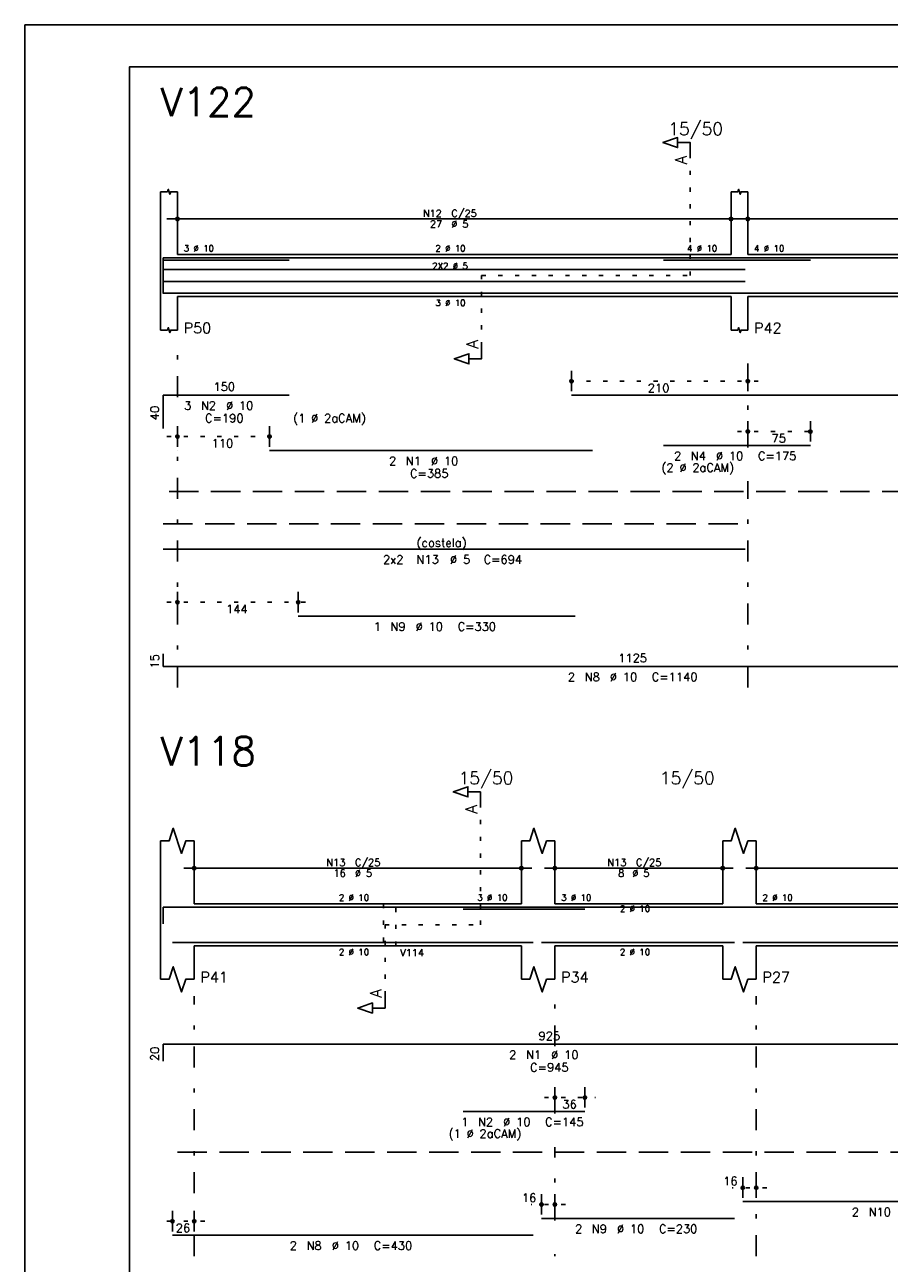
# Model space of a CAD drawing. Extents: x 0 to 84.1, y 0 to 59.4.
# Tile 3 of 7: x 0 to 20.6, y 29.9 to 59.4. Entities that reach past the tile are written whole.
import ezdxf

# ---------------------------------------------------------------- set-up
doc = ezdxf.new("R2010")
doc.units = 0
doc.header["$MEASUREMENT"] = 0
for name, pattern in [('ESTILO_TQS_0001', [1, 0.7, -0.3]), ('ESTILO_TQS_0002', [0.4, 0.1, -0.3]), ('ESTILO_TQS_0003', [1.5, 0.5, -0.4, 0.1, -0.5])]:
    doc.linetypes.add(name, pattern=pattern)
for name, color, linetype in [('1', 1, 'CONTINUOUS'), ('2', 2, 'CONTINUOUS'), ('4', 4, 'CONTINUOUS'), ('6', 6, 'CONTINUOUS'), ('7', 7, 'CONTINUOUS')]:
    doc.layers.add(name, color=color, linetype=linetype)
doc.styles.get("Standard").update_dxf_attribs({"font": 'ROMANS.SHX'})

msp = doc.modelspace()

# ---------------------------------------------------------------- linework, layer by layer
at = {"layer": '1', "linetype": 'ESTILO_TQS_0002'}
for p, q in [((15.865, 53.42), (15.865, 56.29)), ((10.89, 51.735), (10.89, 53.42)), ((10.89, 53.42), (15.865, 53.42)), ((17.49, 50.9), (12.783, 50.9)), ((16.99, 49.7), (18.98, 49.7)), ((3.39, 49.58), (6.085, 49.58)), ((3.39, 45.63), (6.77, 45.63)), ((10.865, 37.94), (10.865, 40.81)), ((8.59, 36.255), (8.59, 37.94)), ((8.59, 37.94), (10.865, 37.94)), ((12.39, 33.82), (13.606, 33.82)), ((17.69, 31.67), (16.87, 31.67)), ((12.89, 31.27), (12.07, 31.27)), ((4.29, 30.87), (3.27, 30.87))]:
    msp.add_line(p, q, dxfattribs=at)
at = {"layer": '1', "linetype": 'ESTILO_TQS_0001'}
for p, q in [((3.44, 48.275), (54.64, 48.275)), ((3.64, 32.515), (54.64, 32.515))]:
    msp.add_line(p, q, dxfattribs=at)
at = {"layer": '1', "linetype": 'ESTILO_TQS_0002'}
msp.add_lwpolyline([(8.55, 38.44), (8.55, 37.44), (8.85, 37.44), (8.85, 38.44), (8.55, 38.44)], dxfattribs=at)
at = {"layer": '2', "linetype": 'Continuous'}
for p, q in [((84.1, 59.4), (0, 59.4)), ((0, 59.4), (0, 0)), ((3.24, 53.92), (3.24, 55.42)), ((3.64, 53.92), (3.64, 55.42)), ((16.84, 53.92), (16.84, 55.42)), ((17.24, 53.92), (17.24, 55.42)), ((3.64, 54.5), (3.64, 55.02)), ((16.84, 54.5), (16.84, 55.02)), ((17.24, 54.5), (17.24, 55.02)), ((3.39, 54.77), (17.09, 54.77)), ((16.99, 54.77), (25.69, 54.77)), ((3.64, 54.25), (3.64, 54.25)), ((16.84, 54.25), (16.84, 54.25)), ((17.24, 54.25), (17.24, 54.25)), ((3.24, 53.92), (3.24, 52.92)), ((3.64, 53.92), (16.84, 53.92)), ((17.24, 53.92), (25.44, 53.92)), ((3.24, 52.92), (3.24, 52.12)), ((3.64, 52.92), (16.84, 52.92)), ((3.64, 52.92), (3.64, 52.12)), ((16.84, 52.92), (16.84, 52.12)), ((17.24, 52.92), (25.44, 52.92)), ((17.24, 52.92), (17.24, 52.12)), ((13.033, 50.66), (13.033, 51.15)), ((17.24, 50.66), (17.24, 51.15)), ((13.033, 50.56), (13.033, 50.56)), ((17.24, 50.56), (17.24, 50.56)), ((17.24, 49.46), (17.24, 49.95)), ((18.73, 49.46), (18.73, 49.95)), ((3.64, 49.34), (3.64, 49.83)), ((5.835, 49.34), (5.835, 49.83)), ((17.24, 49.36), (17.24, 49.36)), ((18.73, 49.36), (18.73, 49.36)), ((3.64, 49.24), (3.64, 49.24)), ((5.835, 49.24), (5.835, 49.24)), ((3.64, 45.39), (3.64, 45.88)), ((6.52, 45.39), (6.52, 45.88)), ((3.64, 45.29), (3.64, 45.29)), ((6.52, 45.29), (6.52, 45.29)), ((3.24, 38.44), (3.24, 39.94)), ((4.04, 38.44), (4.04, 39.94)), ((11.84, 38.44), (11.84, 39.94)), ((12.64, 38.44), (12.64, 39.94)), ((16.64, 38.44), (16.64, 39.94)), ((17.44, 38.44), (17.44, 39.94)), ((3.79, 39.29), (12.09, 39.29)), ((4.04, 39.02), (4.04, 39.54)), ((11.84, 39.02), (11.84, 39.54)), ((12.39, 39.29), (16.89, 39.29)), ((12.64, 39.02), (12.64, 39.54)), ((16.64, 39.02), (16.64, 39.54)), ((17.19, 39.29), (25.49, 39.29)), ((17.44, 39.02), (17.44, 39.54)), ((4.04, 38.77), (4.04, 38.77)), ((11.84, 38.77), (11.84, 38.77)), ((12.64, 38.77), (12.64, 38.77)), ((16.64, 38.77), (16.64, 38.77)), ((17.44, 38.77), (17.44, 38.77)), ((3.24, 38.44), (3.24, 37.44)), ((4.04, 38.44), (11.84, 38.44)), ((12.64, 38.44), (16.64, 38.44)), ((17.44, 38.44), (25.24, 38.44)), ((3.24, 37.44), (3.24, 36.64)), ((4.04, 37.44), (11.84, 37.44)), ((4.04, 37.44), (4.04, 36.64)), ((11.84, 37.44), (11.84, 36.64)), ((12.64, 37.44), (16.64, 37.44)), ((12.64, 37.44), (12.64, 36.64)), ((16.64, 37.44), (16.64, 36.64)), ((17.44, 37.44), (25.24, 37.44)), ((17.44, 37.44), (17.44, 36.64)), ((12.64, 33.58), (12.64, 34.07)), ((13.356, 33.58), (13.356, 34.07)), ((12.64, 33.48), (12.64, 33.48)), ((13.356, 33.48), (13.356, 33.48)), ((17.12, 31.43), (17.12, 31.92)), ((17.44, 31.43), (17.44, 31.92)), ((12.32, 31.03), (12.32, 31.52)), ((12.64, 31.03), (12.64, 31.52)), ((17.12, 31.33), (17.12, 31.33)), ((17.44, 31.33), (17.44, 31.33)), ((3.52, 30.63), (3.52, 31.12)), ((4.04, 30.63), (4.04, 31.12)), ((12.32, 30.93), (12.32, 30.93)), ((12.64, 30.93), (12.64, 30.93)), ((3.52, 30.53), (3.52, 30.53)), ((4.04, 30.53), (4.04, 30.53))]:
    msp.add_line(p, q, dxfattribs=at)
at = {"layer": '2', "linetype": 'ESTILO_TQS_0003'}
for p, q in [((3.64, 50.522), (3.64, 51.72)), ((17.24, 49.322), (17.24, 51.72)), ((3.64, 43.6), (3.64, 49.718)), ((17.24, 43.6), (17.24, 48.518)), ((4.04, 30.04), (4.04, 36.24)), ((12.64, 35.042), (12.64, 36.24)), ((17.44, 30.04), (17.44, 36.24)), ((12.64, 33.442), (12.64, 34.238)), ((12.64, 30.892), (12.64, 32.638)), ((12.64, 30.04), (12.64, 30.088))]:
    msp.add_line(p, q, dxfattribs=at)
at = {"layer": '2', "linetype": 'Continuous'}
for points in [[(83.1, 1), (2.5, 1), (2.5, 58.4), (83.1, 58.4), (83.1, 1)], [(15.865, 56.29), (15.865, 56.59), (15.565, 56.59), (15.565, 56.47), (15.215, 56.59), (15.565, 56.71), (15.565, 56.59)], [(3.24, 55.42), (3.4, 55.42), (3.42, 55.48), (3.46, 55.36), (3.48, 55.42), (3.64, 55.42)], [(16.84, 55.42), (17, 55.42), (17.02, 55.48), (17.06, 55.36), (17.08, 55.42), (17.24, 55.42)], [(3.24, 52.12), (3.4, 52.12), (3.42, 52.18), (3.46, 52.06), (3.48, 52.12), (3.64, 52.12)], [(16.84, 52.12), (17, 52.12), (17.02, 52.18), (17.06, 52.06), (17.08, 52.12), (17.24, 52.12)], [(10.89, 51.735), (10.89, 51.435), (10.59, 51.435), (10.59, 51.315), (10.24, 51.435), (10.59, 51.555), (10.59, 51.435)], [(10.865, 40.81), (10.865, 41.11), (10.565, 41.11), (10.565, 40.99), (10.215, 41.11), (10.565, 41.23), (10.565, 41.11)], [(3.24, 39.94), (3.44, 39.94), (3.54, 40.24), (3.74, 39.64), (3.84, 39.94), (4.04, 39.94)], [(11.84, 39.94), (12.04, 39.94), (12.14, 40.24), (12.34, 39.64), (12.44, 39.94), (12.64, 39.94)], [(16.64, 39.94), (16.84, 39.94), (16.94, 40.24), (17.14, 39.64), (17.24, 39.94), (17.44, 39.94)], [(3.24, 36.64), (3.44, 36.64), (3.54, 36.94), (3.74, 36.34), (3.84, 36.64), (4.04, 36.64)], [(11.84, 36.64), (12.04, 36.64), (12.14, 36.94), (12.34, 36.34), (12.44, 36.64), (12.64, 36.64)], [(16.64, 36.64), (16.84, 36.64), (16.94, 36.94), (17.14, 36.34), (17.24, 36.64), (17.44, 36.64)], [(8.59, 36.255), (8.59, 35.955), (8.29, 35.955), (8.29, 35.835), (7.94, 35.955), (8.29, 36.075), (8.29, 35.955)]]:
    msp.add_lwpolyline(points, dxfattribs=at)
for centre, radius in [((3.64, 54.77), 0.0416), ((3.64, 54.77), 0.0208), ((16.84, 54.77), 0.0416), ((16.84, 54.77), 0.0208), ((17.24, 54.77), 0.0416), ((17.24, 54.77), 0.0208), ((13.033, 50.9), 0.04), ((13.033, 50.9), 0.02), ((17.24, 50.9), 0.04), ((17.24, 50.9), 0.02), ((3.64, 49.58), 0.04), ((5.835, 49.58), 0.04), ((17.24, 49.7), 0.04), ((17.24, 49.7), 0.02), ((18.73, 49.7), 0.04), ((18.73, 49.7), 0.02), ((3.64, 49.58), 0.02), ((5.835, 49.58), 0.02), ((3.64, 45.63), 0.04), ((3.64, 45.63), 0.02), ((6.52, 45.63), 0.04), ((6.52, 45.63), 0.02), ((4.04, 39.29), 0.0416), ((4.04, 39.29), 0.0208), ((11.84, 39.29), 0.0416), ((11.84, 39.29), 0.0208), ((12.64, 39.29), 0.0416), ((12.64, 39.29), 0.0208), ((16.64, 39.29), 0.0416), ((16.64, 39.29), 0.0208), ((17.44, 39.29), 0.0416), ((17.44, 39.29), 0.0208), ((12.64, 33.82), 0.04), ((12.64, 33.82), 0.02), ((13.356, 33.82), 0.04), ((13.356, 33.82), 0.02), ((17.12, 31.67), 0.04), ((17.12, 31.67), 0.02), ((17.44, 31.67), 0.04), ((17.44, 31.67), 0.02), ((12.32, 31.27), 0.04), ((12.64, 31.27), 0.04), ((12.32, 31.27), 0.02), ((12.64, 31.27), 0.02), ((3.52, 30.87), 0.04), ((3.52, 30.87), 0.02), ((4.04, 30.87), 0.04), ((4.04, 30.87), 0.02)]:
    msp.add_circle(centre, radius, dxfattribs=at)
at = {"layer": '4', "linetype": 'Continuous'}
for p, q in [((3.3, 53.04), (3.3, 53.84)), ((3.3, 53.84), (6.3, 53.84)), ((3.3, 52.99), (3.3, 53.79)), ((3.3, 53.79), (6.3, 53.79)), ((5.835, 53.84), (13.535, 53.84)), ((13.033, 53.84), (35.433, 53.84)), ((15.23, 53.79), (18.73, 53.79)), ((3.3, 53.561), (17.18, 53.561)), ((3.3, 53.3), (3.3, 53)), ((3.3, 53.279), (17.18, 53.279)), ((3.3, 53), (25.8, 53)), ((6.52, 53), (13.12, 53)), ((3.3, 37.96), (3.3, 38.36)), ((3.3, 38.36), (21.8, 38.36)), ((10.456, 38.31), (13.356, 38.31)), ((3.52, 37.52), (12.12, 37.52)), ((12.32, 37.52), (16.92, 37.52)), ((17.12, 37.52), (25.52, 37.52))]:
    msp.add_line(p, q, dxfattribs=at)
at = {"layer": '6', "linetype": 'Continuous'}
for p, q in [((3.3, 49.77), (3.3, 50.57)), ((3.3, 50.57), (6.3, 50.57)), ((13.033, 50.57), (35.433, 50.57)), ((15.23, 49.37), (18.73, 49.37)), ((5.835, 49.25), (13.535, 49.25)), ((3.3, 46.9), (17.18, 46.9)), ((6.52, 45.3), (13.12, 45.3)), ((3.3, 44.4), (3.3, 44.1)), ((3.3, 44.1), (25.8, 44.1)), ((3.3, 34.69), (3.3, 35.09)), ((3.3, 35.09), (21.8, 35.09)), ((10.456, 33.49), (13.356, 33.49)), ((17.12, 31.34), (25.52, 31.34)), ((12.32, 30.94), (16.92, 30.94)), ((3.52, 30.54), (12.12, 30.54))]:
    msp.add_line(p, q, dxfattribs=at)
at = {"layer": '6', "linetype": 'ESTILO_TQS_0001'}
msp.add_line((3.3, 47.5), (17.18, 47.5), dxfattribs=at)

# ---------------------------------------------------------------- texts
at = {"layer": '2', "linetype": 'Continuous'}
for s, height, p in [('15/50', 0.3, (15.34, 56.77)), ('N12', 0.17, (9.492, 54.821)), ('C/25', 0.17, (10.172, 54.821)), ('27', 0.17, (9.662, 54.566)), ('%%c 5', 0.17, (10.172, 54.566)), ('3 %%c 10', 0.15, (3.79, 53.995)), ('2 %%c 10', 0.15, (9.79, 53.995)), ('4 %%c 10', 0.15, (15.79, 53.995)), ('4 %%c 10', 0.15, (17.39, 53.995)), ('2X2 %%c 5', 0.15, (9.715, 53.576)), ('3 %%c 10', 0.15, (9.79, 52.695)), ('P50', 0.25, (3.79, 52.045)), ('P42', 0.25, (17.39, 52.045)), ('150', 0.2, (4.5, 50.67)), ('210', 0.2, (14.856, 50.64)), ('3', 0.2, (3.8, 50.22)), ('N2', 0.2, (4.2, 50.22)), ('%%c 10', 0.2, (4.8, 50.22)), ('C=190', 0.2, (4.3, 49.92)), ('(1 %%c 2aCAM)', 0.2, (6.4, 49.92)), ('75', 0.2, (17.805, 49.44)), ('110', 0.2, (4.457, 49.32)), ('2', 0.2, (8.685, 48.9)), ('N1', 0.2, (9.085, 48.9)), ('%%c 10', 0.2, (9.685, 48.9)), ('2', 0.2, (15.48, 49.02)), ('N4', 0.2, (15.88, 49.02)), ('%%c 10', 0.2, (16.48, 49.02)), ('C=175', 0.2, (17.48, 49.02)), ('C=385', 0.2, (9.185, 48.6)), ('(2 %%c 2aCAM)', 0.2, (15.18, 48.74)), ('(costela)', 0.2, (9.34, 46.95)), ('2x2', 0.2, (8.54, 46.55)), ('N13', 0.2, (9.34, 46.55)), ('%%c 5', 0.2, (10.14, 46.55)), ('C=694', 0.2, (10.94, 46.55)), ('144', 0.2, (4.8, 45.37)), ('1', 0.2, (8.32, 44.95)), ('N9', 0.2, (8.72, 44.95)), ('%%c 10', 0.2, (9.32, 44.95)), ('C=330', 0.2, (10.32, 44.95)), ('1125', 0.2, (14.15, 44.2)), ('2', 0.2, (12.95, 43.75)), ('N8', 0.2, (13.35, 43.75)), ('%%c 10', 0.2, (13.95, 43.75)), ('C=1140', 0.2, (14.95, 43.75)), ('15/50', 0.3, (10.34, 41.29)), ('15/50', 0.3, (15.14, 41.29)), ('N13', 0.17, (7.192, 39.341)), ('C/25', 0.17, (7.872, 39.341)), ('N13', 0.17, (13.892, 39.341)), ('C/25', 0.17, (14.572, 39.341)), ('16', 0.17, (7.362, 39.086)), ('%%c 5', 0.17, (7.872, 39.086)), ('8', 0.17, (14.147, 39.086)), ('%%c 5', 0.17, (14.487, 39.086)), ('2 %%c 10', 0.15, (7.49, 38.515)), ('3 %%c 10', 0.15, (10.79, 38.515)), ('3 %%c 10', 0.15, (12.79, 38.515)), ('2 %%c 10', 0.15, (14.19, 38.252)), ('2 %%c 10', 0.15, (17.59, 38.515)), ('2 %%c 10', 0.15, (7.49, 37.215)), ('V114', 0.17, (8.95, 37.19)), ('2 %%c 10', 0.15, (14.19, 37.215)), ('P41', 0.25, (4.19, 36.565)), ('P34', 0.25, (12.79, 36.565)), ('P27', 0.25, (17.59, 36.565)), ('925', 0.2, (12.25, 35.19)), ('2', 0.2, (11.55, 34.74)), ('N1', 0.2, (11.95, 34.74)), ('%%c 10', 0.2, (12.55, 34.74)), ('C=945', 0.2, (12.05, 34.44)), ('36', 0.2, (12.818, 33.56)), ('(1 %%c 2aCAM)', 0.2, (10.106, 32.86)), ('1', 0.2, (10.406, 33.14)), ('N2', 0.2, (10.806, 33.14)), ('%%c 10', 0.2, (11.406, 33.14)), ('C=145', 0.2, (12.406, 33.14)), ('16', 0.2, (16.653, 31.73)), ('16', 0.2, (11.853, 31.33)), ('2', 0.2, (19.72, 30.99)), ('N10', 0.2, (20.12, 30.99)), ('26', 0.2, (3.6, 30.61)), ('2', 0.2, (13.12, 30.59)), ('N9', 0.2, (13.52, 30.59)), ('%%c 10', 0.2, (14.12, 30.59)), ('C=230', 0.2, (15.12, 30.59)), ('2', 0.2, (6.32, 30.19)), ('N8', 0.2, (6.72, 30.19)), ('%%c 10', 0.2, (7.32, 30.19)), ('C=430', 0.2, (8.32, 30.19))]:
    msp.add_text(s, height=height, dxfattribs=at).set_placement(p)
for s, height, p in [('A', 0.272, (15.783, 56.072)), ('A', 0.272, (10.808, 51.681)), ('40', 0.2, (3.2, 49.97)), ('15', 0.2, (3.2, 44.05)), ('A', 0.272, (10.783, 40.592)), ('A', 0.272, (8.508, 36.201)), ('20', 0.2, (3.2, 34.69))]:
    msp.add_text(s, height=height, rotation=90, dxfattribs=at).set_placement(p)
at = {"layer": '7', "linetype": 'Continuous'}
for s, p in [('V122', (3.24, 57.22)), ('V118', (3.24, 41.74))]:
    msp.add_text(s, height=0.68, dxfattribs=at).set_placement(p)

doc.saveas('drawing.dxf')
